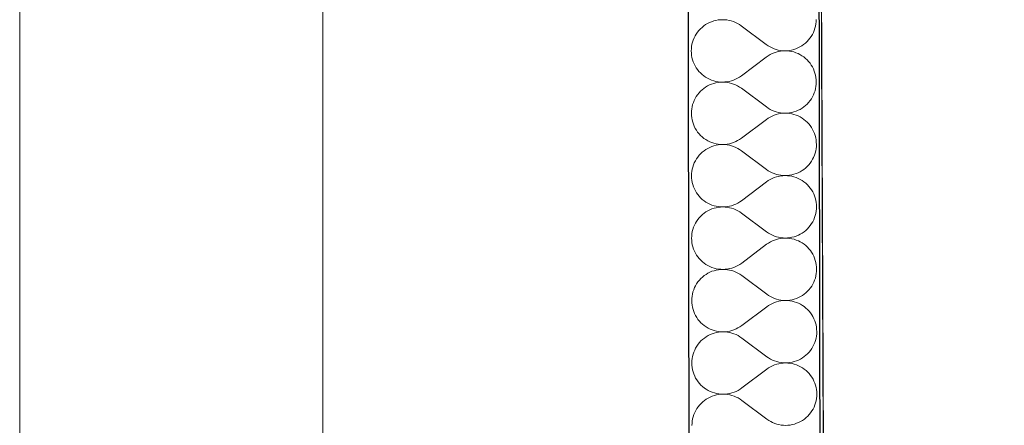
# Model space of a CAD drawing. Header units: millimetres. Extents: x -23738 to 4435, y -2716 to 20653.
# Tile 147 of 160: x -11961 to -10760, y 17047 to 17542. Entities that reach past the tile are written whole.
import ezdxf

# ---------------------------------------------------------------- set-up
doc = ezdxf.new("R2010")
doc.units = ezdxf.units.MM
doc.header["$MEASUREMENT"] = 0
doc.linetypes.add('Wipeout_Contour', pattern=[1000, 0, -1000])
for name, color, linetype in [('9._POHLED ZÁPADNÍ_2_Konstrukce - nosné', 7, 'Continuous'), ('9._POHLED ZÁPADNÍ_2_Kóty - SP', 7, 'Continuous'), ('9._POHLED ZÁPADNÍ_2_Nové_Konstrukce - nosné', 7, 'Continuous'), ('9._POHLED ZÁPADNÍ_2_Nové_Výplně - Povrchové', 7, 'Continuous'), ('9._POHLED ZÁPADNÍ_2_Nové_Výplně – Řezové', 7, 'Continuous'), ('9._POHLED ZÁPADNÍ_2_Výplně - Povrchové', 7, 'Continuous'), ('9._POHLED ZÁPADNÍ_2_VÝTAH VAR 1', 7, 'Continuous')]:
    doc.layers.add(name, color=color, linetype=linetype)

# ---------------------------------------------------------------- blocks, each defined once
blk = doc.blocks.new('*X21', base_point=(-24533.1, -6254.2))
at = {"layer": '9._POHLED ZÁPADNÍ_2_Nové_Výplně – Řezové', "color": 21, "linetype": 'Continuous', "lineweight": 20, "true_color": 0xffaaaa}
for p, q in [((-11109.3, 17541.9), (-11112, 17541.4)), ((-11106.6, 17542.1), (-11109.3, 17541.9)), ((-11103.9, 17542.2), (-11106.6, 17542.1)), ((-11101.2, 17542.2), (-11103.9, 17542.2)), ((-11098.5, 17541.9), (-11101.2, 17542.2)), ((-11095.8, 17541.4), (-11098.5, 17541.9)), ((-10989.7, 17539.7), (-10989.6, 17542.5)), ((-11130.8, 17531.1), (-11132.7, 17529.1)), ((-11128.8, 17532.9), (-11130.8, 17531.1)), ((-11126.7, 17534.6), (-11128.8, 17532.9)), ((-11124.5, 17536.2), (-11126.7, 17534.6)), ((-11122.1, 17537.6), (-11124.5, 17536.2)), ((-11119.7, 17538.8), (-11122.1, 17537.6)), ((-11117.2, 17539.8), (-11119.7, 17538.8)), ((-11114.6, 17540.7), (-11117.2, 17539.8)), ((-11112, 17541.4), (-11114.6, 17540.7)), ((-11093.2, 17540.7), (-11095.8, 17541.4)), ((-11090.6, 17539.9), (-11093.2, 17540.7)), ((-11088.1, 17538.8), (-11090.6, 17539.9)), ((-11085.6, 17537.6), (-11088.1, 17538.8)), ((-11083.3, 17536.2), (-11085.6, 17537.6)), ((-11081, 17534.7), (-11083.3, 17536.2)), ((-11050.5, 17511.9), (-11081, 17534.7)), ((-10992, 17529.1), (-10991.2, 17531.7)), ((-10991.2, 17531.7), (-10990.5, 17534.3)), ((-10990.5, 17534.3), (-10990, 17537)), ((-10990, 17537), (-10989.7, 17539.7)), ((-11138.5, 17519.9), (-11139.6, 17517.4)), ((-11137.3, 17522.4), (-11138.5, 17519.9)), ((-11135.9, 17524.7), (-11137.3, 17522.4)), ((-11134.4, 17526.9), (-11135.9, 17524.7)), ((-11132.7, 17529.1), (-11134.4, 17526.9)), ((-10998.9, 17517.5), (-10997.2, 17519.6)), ((-10997.2, 17519.6), (-10995.6, 17521.8)), ((-10995.6, 17521.8), (-10994.3, 17524.2)), ((-10994.3, 17524.2), (-10993, 17526.6)), ((-10993, 17526.6), (-10992, 17529.1)), ((-11141.8, 17506.8), (-11141.9, 17504.1)), ((-11141.6, 17509.5), (-11141.8, 17506.8)), ((-11141.1, 17512.2), (-11141.6, 17509.5)), ((-11140.4, 17514.8), (-11141.1, 17512.2)), ((-11139.6, 17517.4), (-11140.4, 17514.8)), ((-11050.5, 17511.9), (-11048.3, 17510.3)), ((-11048.3, 17510.3), (-11045.9, 17508.9)), ((-11045.9, 17508.9), (-11043.5, 17507.7)), ((-11043.5, 17507.7), (-11041, 17506.7)), ((-11041, 17506.7), (-11038.4, 17505.8)), ((-11038.4, 17505.8), (-11035.8, 17505.1)), ((-11019.6, 17505.2), (-11016.9, 17505.8)), ((-11016.9, 17505.8), (-11014.4, 17506.7)), ((-11014.4, 17506.7), (-11011.9, 17507.8)), ((-11011.9, 17507.8), (-11009.4, 17509)), ((-11009.4, 17509), (-11007.1, 17510.4)), ((-11007.1, 17510.4), (-11004.9, 17511.9)), ((-11004.9, 17511.9), (-11002.7, 17513.6)), ((-11002.7, 17513.6), (-11000.7, 17515.5)), ((-11000.7, 17515.5), (-10998.9, 17517.5)), ((-11141.9, 17504.1), (-11141.8, 17501.4)), ((-11141.8, 17501.4), (-11141.5, 17498.7)), ((-11141.5, 17498.7), (-11141.1, 17496)), ((-11141.1, 17496), (-11140.4, 17493.4)), ((-11050.5, 17496.6), (-11080.9, 17473.7)), ((-11048.3, 17498.2), (-11050.5, 17496.6)), ((-11045.9, 17499.6), (-11048.3, 17498.2)), ((-11043.5, 17500.8), (-11045.9, 17499.6)), ((-11041, 17501.9), (-11043.5, 17500.8)), ((-11038.4, 17502.7), (-11041, 17501.9)), ((-11035.8, 17503.4), (-11038.4, 17502.7)), ((-11035.8, 17505.1), (-11033.1, 17504.7)), ((-11033.1, 17503.9), (-11035.8, 17503.4)), ((-11033.1, 17504.7), (-11030.4, 17504.4)), ((-11030.4, 17504.2), (-11033.1, 17503.9)), ((-11030.4, 17504.4), (-11027.7, 17504.3)), ((-11027.7, 17504.3), (-11030.4, 17504.2)), ((-11027.7, 17504.3), (-11025, 17504.4)), ((-11025, 17504.2), (-11027.7, 17504.3)), ((-11025, 17504.4), (-11022.3, 17504.7)), ((-11022.3, 17503.9), (-11025, 17504.2)), ((-11022.3, 17504.7), (-11019.6, 17505.2)), ((-11019.6, 17503.4), (-11022.3, 17503.9)), ((-11016.9, 17502.8), (-11019.6, 17503.4)), ((-11014.4, 17501.9), (-11016.9, 17502.8)), ((-11011.8, 17500.9), (-11014.4, 17501.9)), ((-11009.4, 17499.7), (-11011.8, 17500.9)), ((-11007.1, 17498.3), (-11009.4, 17499.7)), ((-11004.8, 17496.7), (-11007.1, 17498.3)), ((-11002.7, 17495), (-11004.8, 17496.7)), ((-11000.7, 17493.2), (-11002.7, 17495)), ((-11140.4, 17493.4), (-11139.5, 17490.8)), ((-11139.5, 17490.8), (-11138.5, 17488.3)), ((-11138.5, 17488.3), (-11137.2, 17485.8)), ((-11137.2, 17485.8), (-11135.9, 17483.5)), ((-11135.9, 17483.5), (-11134.3, 17481.3)), ((-10998.8, 17491.2), (-11000.7, 17493.2)), ((-10997.1, 17489.1), (-10998.8, 17491.2)), ((-10995.6, 17486.9), (-10997.1, 17489.1)), ((-10994.2, 17484.5), (-10995.6, 17486.9)), ((-10993, 17482.1), (-10994.2, 17484.5)), ((-10991.9, 17479.6), (-10993, 17482.1)), ((-11134.3, 17481.3), (-11132.6, 17479.1)), ((-11132.6, 17479.1), (-11130.7, 17477.2)), ((-11130.7, 17477.2), (-11128.7, 17475.3)), ((-11128.7, 17475.3), (-11126.6, 17473.6)), ((-11126.6, 17473.6), (-11124.4, 17472.1)), ((-11124.4, 17472.1), (-11122, 17470.7)), ((-11122, 17470.7), (-11119.6, 17469.5)), ((-11087.9, 17469.5), (-11085.5, 17470.8)), ((-11085.5, 17470.8), (-11083.2, 17472.2)), ((-11083.2, 17472.2), (-11080.9, 17473.7)), ((-10991.1, 17477), (-10991.9, 17479.6)), ((-10990.4, 17474.4), (-10991.1, 17477)), ((-10989.9, 17471.7), (-10990.4, 17474.4)), ((-10989.6, 17469), (-10989.9, 17471.7)), ((-11126.6, 17458.4), (-11128.7, 17456.7)), ((-11124.4, 17460), (-11126.6, 17458.4)), ((-11122, 17461.4), (-11124.4, 17460)), ((-11119.6, 17462.6), (-11122, 17461.4)), ((-11119.6, 17469.5), (-11117.1, 17468.4)), ((-11117.1, 17463.6), (-11119.6, 17462.6)), ((-11117.1, 17468.4), (-11114.5, 17467.6)), ((-11114.5, 17464.5), (-11117.1, 17463.6)), ((-11114.5, 17467.6), (-11111.9, 17466.9)), ((-11111.9, 17465.2), (-11114.5, 17464.5)), ((-11111.9, 17466.9), (-11109.2, 17466.4)), ((-11109.2, 17465.7), (-11111.9, 17465.2)), ((-11109.2, 17466.4), (-11106.5, 17466.1)), ((-11106.5, 17466), (-11109.2, 17465.7)), ((-11106.5, 17466.1), (-11103.8, 17466.1)), ((-11103.8, 17466.1), (-11106.5, 17466)), ((-11103.8, 17466.1), (-11101, 17466.2)), ((-11101, 17466), (-11103.8, 17466.1)), ((-11101, 17466.2), (-11098.3, 17466.5)), ((-11098.3, 17465.7), (-11101, 17466)), ((-11098.3, 17466.5), (-11095.7, 17466.9)), ((-11095.7, 17465.2), (-11098.3, 17465.7)), ((-11095.7, 17466.9), (-11093, 17467.6)), ((-11093, 17464.5), (-11095.7, 17465.2)), ((-11093, 17467.6), (-11090.4, 17468.5)), ((-11090.4, 17463.7), (-11093, 17464.5)), ((-11090.4, 17468.5), (-11087.9, 17469.5)), ((-11087.9, 17462.6), (-11090.4, 17463.7)), ((-11085.5, 17461.4), (-11087.9, 17462.6)), ((-11083.1, 17460), (-11085.5, 17461.4)), ((-11080.9, 17458.5), (-11083.1, 17460)), ((-11050.4, 17435.7), (-11080.9, 17458.5)), ((-10991, 17455.5), (-10990.3, 17458.2)), ((-10990.3, 17458.2), (-10989.9, 17460.8)), ((-10989.9, 17460.8), (-10989.6, 17463.5)), ((-10989.5, 17466.3), (-10989.6, 17469)), ((-10989.6, 17463.5), (-10989.5, 17466.3)), ((-11137.2, 17446.2), (-11138.4, 17443.7)), ((-11135.8, 17448.5), (-11137.2, 17446.2)), ((-11134.2, 17450.7), (-11135.8, 17448.5)), ((-11132.5, 17452.9), (-11134.2, 17450.7)), ((-11130.7, 17454.9), (-11132.5, 17452.9)), ((-11128.7, 17456.7), (-11130.7, 17454.9)), ((-10997.1, 17443.4), (-10995.5, 17445.6)), ((-10995.5, 17445.6), (-10994.1, 17448)), ((-10994.1, 17448), (-10992.9, 17450.4)), ((-10992.9, 17450.4), (-10991.9, 17452.9)), ((-10991.9, 17452.9), (-10991, 17455.5)), ((-11140.9, 17436), (-11141.4, 17433.3)), ((-11140.3, 17438.6), (-11140.9, 17436)), ((-11139.4, 17441.2), (-11140.3, 17438.6)), ((-11138.4, 17443.7), (-11139.4, 17441.2)), ((-11050.4, 17435.7), (-11048.2, 17434.1)), ((-11048.2, 17434.1), (-11045.8, 17432.7)), ((-11009.3, 17432.8), (-11006.9, 17434.2)), ((-11006.9, 17434.2), (-11004.7, 17435.7)), ((-11004.7, 17435.7), (-11002.6, 17437.4)), ((-11002.6, 17437.4), (-11000.6, 17439.3)), ((-11000.6, 17439.3), (-10998.8, 17441.3)), ((-10998.8, 17441.3), (-10997.1, 17443.4)), ((-11141.7, 17430.6), (-11141.8, 17427.9)), ((-11141.8, 17427.9), (-11141.7, 17425.2)), ((-11141.4, 17433.3), (-11141.7, 17430.6)), ((-11141.7, 17425.2), (-11141.4, 17422.5)), ((-11141.4, 17422.5), (-11140.9, 17419.8)), ((-11048.1, 17422), (-11050.4, 17420.4)), ((-11045.8, 17423.4), (-11048.1, 17422)), ((-11045.8, 17432.7), (-11043.4, 17431.5)), ((-11043.4, 17424.6), (-11045.8, 17423.4)), ((-11043.4, 17431.5), (-11040.9, 17430.5)), ((-11040.9, 17425.7), (-11043.4, 17424.6)), ((-11040.9, 17430.5), (-11038.3, 17429.6)), ((-11038.3, 17426.5), (-11040.9, 17425.7)), ((-11038.3, 17429.6), (-11035.6, 17429)), ((-11035.6, 17427.2), (-11038.3, 17426.5)), ((-11035.6, 17429), (-11033, 17428.5)), ((-11033, 17427.7), (-11035.6, 17427.2)), ((-11033, 17428.5), (-11030.3, 17428.2)), ((-11030.3, 17428), (-11033, 17427.7)), ((-11030.3, 17428.2), (-11027.5, 17428.1)), ((-11027.5, 17428.1), (-11030.3, 17428)), ((-11027.5, 17428.1), (-11024.8, 17428.2)), ((-11024.8, 17428), (-11027.5, 17428.1)), ((-11024.8, 17428.2), (-11022.1, 17428.5)), ((-11022.1, 17427.7), (-11024.8, 17428)), ((-11022.1, 17428.5), (-11019.4, 17429)), ((-11019.4, 17427.2), (-11022.1, 17427.7)), ((-11019.4, 17429), (-11016.8, 17429.7)), ((-11016.8, 17426.6), (-11019.4, 17427.2)), ((-11016.8, 17429.7), (-11014.2, 17430.5)), ((-11014.2, 17425.7), (-11016.8, 17426.6)), ((-11014.2, 17430.5), (-11011.7, 17431.6)), ((-11011.7, 17424.7), (-11014.2, 17425.7)), ((-11011.7, 17431.6), (-11009.3, 17432.8)), ((-11009.3, 17423.5), (-11011.7, 17424.7)), ((-11006.9, 17422.1), (-11009.3, 17423.5)), ((-11004.7, 17420.5), (-11006.9, 17422.1)), ((-11140.9, 17419.8), (-11140.2, 17417.2)), ((-11140.2, 17417.2), (-11139.4, 17414.6)), ((-11139.4, 17414.6), (-11138.3, 17412.1)), ((-11138.3, 17412.1), (-11137.1, 17409.6)), ((-11137.1, 17409.6), (-11135.7, 17407.3)), ((-11050.4, 17420.4), (-11080.8, 17397.5)), ((-11002.6, 17418.8), (-11004.7, 17420.5)), ((-11000.6, 17417), (-11002.6, 17418.8)), ((-10998.7, 17415), (-11000.6, 17417)), ((-10997, 17412.9), (-10998.7, 17415)), ((-10995.4, 17410.7), (-10997, 17412.9)), ((-10994.1, 17408.3), (-10995.4, 17410.7)), ((-11135.7, 17407.3), (-11134.2, 17405.1)), ((-11134.2, 17405.1), (-11132.4, 17403)), ((-11132.4, 17403), (-11130.6, 17401)), ((-11130.6, 17401), (-11128.6, 17399.1)), ((-11128.6, 17399.1), (-11126.5, 17397.4)), ((-11083, 17396), (-11080.8, 17397.5)), ((-10992.8, 17405.9), (-10994.1, 17408.3)), ((-10991.8, 17403.4), (-10992.8, 17405.9)), ((-10990.9, 17400.8), (-10991.8, 17403.4)), ((-10990.2, 17398.2), (-10990.9, 17400.8)), ((-10989.8, 17395.5), (-10990.2, 17398.2)), ((-11126.5, 17397.4), (-11124.2, 17395.9)), ((-11124.2, 17395.9), (-11121.9, 17394.5)), ((-11121.9, 17394.5), (-11119.5, 17393.3)), ((-11119.4, 17386.4), (-11121.9, 17385.2)), ((-11119.5, 17393.3), (-11116.9, 17392.2)), ((-11116.9, 17387.4), (-11119.4, 17386.4)), ((-11116.9, 17392.2), (-11114.4, 17391.4)), ((-11114.4, 17388.3), (-11116.9, 17387.4)), ((-11114.4, 17391.4), (-11111.7, 17390.7)), ((-11111.7, 17389), (-11114.4, 17388.3)), ((-11111.7, 17390.7), (-11109, 17390.2)), ((-11109, 17389.5), (-11111.7, 17389)), ((-11109, 17390.2), (-11106.3, 17390)), ((-11106.3, 17389.8), (-11109, 17389.5)), ((-11106.3, 17390), (-11103.6, 17389.9)), ((-11103.6, 17389.9), (-11106.3, 17389.8)), ((-11103.6, 17389.9), (-11100.9, 17390)), ((-11100.9, 17389.8), (-11103.6, 17389.9)), ((-11100.9, 17390), (-11098.2, 17390.3)), ((-11098.2, 17389.5), (-11100.9, 17389.8)), ((-11098.2, 17390.3), (-11095.5, 17390.8)), ((-11095.5, 17389), (-11098.2, 17389.5)), ((-11095.5, 17390.8), (-11092.9, 17391.4)), ((-11092.9, 17388.3), (-11095.5, 17389)), ((-11092.9, 17391.4), (-11090.3, 17392.3)), ((-11090.3, 17387.5), (-11092.9, 17388.3)), ((-11090.3, 17392.3), (-11087.8, 17393.4)), ((-11087.8, 17386.4), (-11090.3, 17387.5)), ((-11087.8, 17393.4), (-11085.4, 17394.6)), ((-11085.3, 17385.2), (-11087.8, 17386.4)), ((-11085.4, 17394.6), (-11083, 17396)), ((-10989.5, 17392.8), (-10989.8, 17395.5)), ((-10989.7, 17384.6), (-10989.4, 17387.4)), ((-10989.4, 17390.1), (-10989.5, 17392.8)), ((-10989.4, 17387.4), (-10989.4, 17390.1)), ((-11134.1, 17374.6), (-11135.7, 17372.3)), ((-11132.4, 17376.7), (-11134.1, 17374.6)), ((-11130.6, 17378.7), (-11132.4, 17376.7)), ((-11128.6, 17380.5), (-11130.6, 17378.7)), ((-11126.4, 17382.2), (-11128.6, 17380.5)), ((-11124.2, 17383.8), (-11126.4, 17382.2)), ((-11121.9, 17385.2), (-11124.2, 17383.8)), ((-11083, 17383.8), (-11085.3, 17385.2)), ((-11080.8, 17382.3), (-11083, 17383.8)), ((-11050.3, 17359.5), (-11080.8, 17382.3)), ((-10994, 17371.8), (-10992.8, 17374.2)), ((-10992.8, 17374.2), (-10991.7, 17376.7)), ((-10991.7, 17376.7), (-10990.9, 17379.3)), ((-10990.9, 17379.3), (-10990.2, 17382)), ((-10990.2, 17382), (-10989.7, 17384.6)), ((-11140.1, 17362.4), (-11140.8, 17359.8)), ((-11139.3, 17365), (-11140.1, 17362.4)), ((-11138.3, 17367.5), (-11139.3, 17365)), ((-11137, 17370), (-11138.3, 17367.5)), ((-11135.7, 17372.3), (-11137, 17370)), ((-11002.5, 17361.2), (-11000.5, 17363.1)), ((-11000.5, 17363.1), (-10998.6, 17365.1)), ((-10998.6, 17365.1), (-10996.9, 17367.2)), ((-10996.9, 17367.2), (-10995.4, 17369.5)), ((-10995.4, 17369.5), (-10994, 17371.8)), ((-11141.6, 17354.4), (-11141.7, 17351.7)), ((-11141.7, 17351.7), (-11141.6, 17349)), ((-11141.3, 17357.1), (-11141.6, 17354.4)), ((-11140.8, 17359.8), (-11141.3, 17357.1)), ((-11050.3, 17359.5), (-11048, 17357.9)), ((-11048, 17357.9), (-11045.7, 17356.6)), ((-11045.7, 17356.6), (-11043.2, 17355.3)), ((-11043.2, 17355.3), (-11040.7, 17354.3)), ((-11040.7, 17354.3), (-11038.1, 17353.4)), ((-11038.1, 17350.3), (-11040.7, 17349.5)), ((-11038.1, 17353.4), (-11035.5, 17352.8)), ((-11035.5, 17351), (-11038.1, 17350.3)), ((-11035.5, 17352.8), (-11032.8, 17352.3)), ((-11032.8, 17351.5), (-11035.5, 17351)), ((-11032.8, 17352.3), (-11030.1, 17352)), ((-11030.1, 17351.8), (-11032.8, 17351.5)), ((-11030.1, 17352), (-11027.4, 17351.9)), ((-11027.4, 17351.9), (-11030.1, 17351.8)), ((-11027.4, 17351.9), (-11024.7, 17352)), ((-11024.7, 17351.8), (-11027.4, 17351.9)), ((-11024.7, 17352), (-11022, 17352.3)), ((-11022, 17351.5), (-11024.7, 17351.8)), ((-11022, 17352.3), (-11019.3, 17352.8)), ((-11019.3, 17351.1), (-11022, 17351.5)), ((-11019.3, 17352.8), (-11016.7, 17353.5)), ((-11016.7, 17350.4), (-11019.3, 17351.1)), ((-11016.7, 17353.5), (-11014.1, 17354.3)), ((-11014.1, 17349.5), (-11016.7, 17350.4)), ((-11014.1, 17354.3), (-11011.6, 17355.4)), ((-11011.6, 17348.5), (-11014.1, 17349.5)), ((-11011.6, 17355.4), (-11009.2, 17356.6)), ((-11009.2, 17356.6), (-11006.8, 17358)), ((-11006.8, 17358), (-11004.6, 17359.5)), ((-11004.6, 17359.5), (-11002.5, 17361.2)), ((-11141.6, 17349), (-11141.3, 17346.3)), ((-11141.3, 17346.3), (-11140.8, 17343.6)), ((-11140.8, 17343.6), (-11140.1, 17341)), ((-11140.1, 17341), (-11139.2, 17338.4)), ((-11139.2, 17338.4), (-11138.2, 17335.9)), ((-11050.2, 17344.2), (-11080.7, 17321.3)), ((-11048, 17345.8), (-11050.2, 17344.2)), ((-11045.7, 17347.2), (-11048, 17345.8)), ((-11043.2, 17348.4), (-11045.7, 17347.2)), ((-11040.7, 17349.5), (-11043.2, 17348.4)), ((-11009.1, 17347.3), (-11011.6, 17348.5)), ((-11006.8, 17345.9), (-11009.1, 17347.3)), ((-11004.6, 17344.4), (-11006.8, 17345.9)), ((-11002.4, 17342.7), (-11004.6, 17344.4)), ((-11000.4, 17340.8), (-11002.4, 17342.7)), ((-10998.6, 17338.8), (-11000.4, 17340.8)), ((-10996.9, 17336.7), (-10998.6, 17338.8)), ((-11138.2, 17335.9), (-11137, 17333.4)), ((-11137, 17333.4), (-11135.6, 17331.1)), ((-11135.6, 17331.1), (-11134, 17328.9)), ((-11134, 17328.9), (-11132.3, 17326.8)), ((-11132.3, 17326.8), (-11130.5, 17324.8)), ((-10995.3, 17334.5), (-10996.9, 17336.7)), ((-10993.9, 17332.1), (-10995.3, 17334.5)), ((-10992.7, 17329.7), (-10993.9, 17332.1)), ((-10991.7, 17327.2), (-10992.7, 17329.7)), ((-10990.8, 17324.6), (-10991.7, 17327.2)), ((-11130.5, 17324.8), (-11128.5, 17322.9)), ((-11128.5, 17322.9), (-11126.3, 17321.2)), ((-11126.3, 17321.2), (-11124.1, 17319.7)), ((-11124.1, 17319.7), (-11121.8, 17318.3)), ((-11121.8, 17318.3), (-11119.3, 17317.1)), ((-11119.3, 17317.1), (-11116.8, 17316)), ((-11116.8, 17316), (-11114.2, 17315.2)), ((-11114.2, 17315.2), (-11111.6, 17314.5)), ((-11111.6, 17314.5), (-11108.9, 17314.1)), ((-11108.9, 17314.1), (-11106.2, 17313.8)), ((-11106.2, 17313.6), (-11108.9, 17313.3)), ((-11106.2, 17313.8), (-11103.5, 17313.7)), ((-11103.5, 17313.7), (-11106.2, 17313.6)), ((-11103.5, 17313.7), (-11100.8, 17313.8)), ((-11100.8, 17313.6), (-11103.5, 17313.7)), ((-11100.8, 17313.8), (-11098.1, 17314.1)), ((-11098.1, 17313.3), (-11100.8, 17313.6)), ((-11098.1, 17314.1), (-11095.4, 17314.6)), ((-11095.4, 17314.6), (-11092.8, 17315.2)), ((-11092.8, 17315.2), (-11090.2, 17316.1)), ((-11090.2, 17316.1), (-11087.7, 17317.2)), ((-11087.7, 17317.2), (-11085.2, 17318.4)), ((-11085.2, 17318.4), (-11082.9, 17319.8)), ((-11082.9, 17319.8), (-11080.7, 17321.3)), ((-10990.1, 17322), (-10990.8, 17324.6)), ((-10989.6, 17319.3), (-10990.1, 17322)), ((-10989.3, 17316.6), (-10989.6, 17319.3)), ((-10989.2, 17313.9), (-10989.3, 17316.6)), ((-10989.3, 17311.2), (-10989.2, 17313.9)), ((-11130.4, 17302.5), (-11132.3, 17300.5)), ((-11128.4, 17304.3), (-11130.4, 17302.5)), ((-11126.3, 17306), (-11128.4, 17304.3)), ((-11124.1, 17307.6), (-11126.3, 17306)), ((-11121.7, 17309), (-11124.1, 17307.6)), ((-11119.3, 17310.2), (-11121.7, 17309)), ((-11116.8, 17311.3), (-11119.3, 17310.2)), ((-11114.2, 17312.1), (-11116.8, 17311.3)), ((-11111.6, 17312.8), (-11114.2, 17312.1)), ((-11108.9, 17313.3), (-11111.6, 17312.8)), ((-11095.4, 17312.8), (-11098.1, 17313.3)), ((-11092.7, 17312.1), (-11095.4, 17312.8)), ((-11090.2, 17311.3), (-11092.7, 17312.1)), ((-11087.6, 17310.2), (-11090.2, 17311.3)), ((-11085.2, 17309), (-11087.6, 17310.2)), ((-11082.9, 17307.6), (-11085.2, 17309)), ((-11080.6, 17306.1), (-11082.9, 17307.6)), ((-11050.1, 17283.3), (-11080.6, 17306.1)), ((-10991.6, 17300.6), (-10990.7, 17303.1)), ((-10990.7, 17303.1), (-10990.1, 17305.8)), ((-10990.1, 17305.8), (-10989.6, 17308.5)), ((-10989.6, 17308.5), (-10989.3, 17311.2)), ((-11138.1, 17291.4), (-11139.2, 17288.8)), ((-11136.9, 17293.8), (-11138.1, 17291.4)), ((-11135.5, 17296.1), (-11136.9, 17293.8)), ((-11134, 17298.4), (-11135.5, 17296.1)), ((-11132.3, 17300.5), (-11134, 17298.4)), ((-10998.5, 17288.9), (-10996.8, 17291)), ((-10996.8, 17291), (-10995.2, 17293.3)), ((-10995.2, 17293.3), (-10993.9, 17295.6)), ((-10993.9, 17295.6), (-10992.6, 17298)), ((-10992.6, 17298), (-10991.6, 17300.6)), ((-11141.4, 17278.2), (-11141.5, 17275.5)), ((-11141.2, 17280.9), (-11141.4, 17278.2)), ((-11140.7, 17283.6), (-11141.2, 17280.9)), ((-11140, 17286.3), (-11140.7, 17283.6)), ((-11139.2, 17288.8), (-11140, 17286.3)), ((-11050.1, 17283.3), (-11047.9, 17281.7)), ((-11047.9, 17281.7), (-11045.5, 17280.4)), ((-11045.5, 17280.4), (-11043.1, 17279.1)), ((-11043.1, 17279.1), (-11040.6, 17278.1)), ((-11040.6, 17278.1), (-11038, 17277.2)), ((-11016.5, 17277.3), (-11014, 17278.1)), ((-11014, 17278.1), (-11011.4, 17279.2)), ((-11011.4, 17279.2), (-11009, 17280.4)), ((-11009, 17280.4), (-11006.7, 17281.8)), ((-11006.7, 17281.8), (-11004.4, 17283.3)), ((-11004.4, 17283.3), (-11002.3, 17285.1)), ((-11002.3, 17285.1), (-11000.3, 17286.9)), ((-11000.3, 17286.9), (-10998.5, 17288.9)), ((-11141.5, 17275.5), (-11141.4, 17272.8)), ((-11141.4, 17272.8), (-11141.1, 17270.1)), ((-11141.1, 17270.1), (-11140.7, 17267.4)), ((-11140.7, 17267.4), (-11140, 17264.8)), ((-11050.1, 17268.1), (-11080.5, 17245.1)), ((-11047.9, 17269.6), (-11050.1, 17268.1)), ((-11045.5, 17271), (-11047.9, 17269.6)), ((-11043.1, 17272.2), (-11045.5, 17271)), ((-11040.6, 17273.3), (-11043.1, 17272.2)), ((-11038, 17274.1), (-11040.6, 17273.3)), ((-11038, 17277.2), (-11035.4, 17276.6)), ((-11035.4, 17274.8), (-11038, 17274.1)), ((-11035.4, 17276.6), (-11032.7, 17276.1)), ((-11032.7, 17275.3), (-11035.4, 17274.8)), ((-11032.7, 17276.1), (-11030, 17275.8)), ((-11030, 17275.6), (-11032.7, 17275.3)), ((-11030, 17275.8), (-11027.3, 17275.7)), ((-11027.3, 17275.7), (-11030, 17275.6)), ((-11027.3, 17275.7), (-11024.6, 17275.8)), ((-11024.6, 17275.6), (-11027.3, 17275.7)), ((-11024.6, 17275.8), (-11021.9, 17276.1)), ((-11021.8, 17275.3), (-11024.6, 17275.6)), ((-11021.9, 17276.1), (-11019.2, 17276.6)), ((-11019.2, 17274.9), (-11021.8, 17275.3)), ((-11019.2, 17276.6), (-11016.5, 17277.3)), ((-11016.5, 17274.2), (-11019.2, 17274.9)), ((-11014, 17273.3), (-11016.5, 17274.2)), ((-11011.4, 17272.3), (-11014, 17273.3)), ((-11009, 17271.1), (-11011.4, 17272.3)), ((-11006.7, 17269.7), (-11009, 17271.1)), ((-11004.4, 17268.2), (-11006.7, 17269.7)), ((-11002.3, 17266.5), (-11004.4, 17268.2)), ((-11000.3, 17264.6), (-11002.3, 17266.5)), ((-11140, 17264.8), (-11139.1, 17262.2)), ((-11139.1, 17262.2), (-11138.1, 17259.7)), ((-11138.1, 17259.7), (-11136.8, 17257.3)), ((-11136.8, 17257.3), (-11135.4, 17254.9)), ((-11135.4, 17254.9), (-11133.9, 17252.7)), ((-10998.4, 17262.6), (-11000.3, 17264.6)), ((-10996.7, 17260.5), (-10998.4, 17262.6)), ((-10995.2, 17258.3), (-10996.7, 17260.5)), ((-10993.8, 17255.9), (-10995.2, 17258.3)), ((-10992.6, 17253.5), (-10993.8, 17255.9)), ((-10991.5, 17251), (-10992.6, 17253.5)), ((-11133.9, 17252.7), (-11132.2, 17250.6)), ((-11132.2, 17250.6), (-11130.3, 17248.6)), ((-11130.3, 17248.6), (-11128.3, 17246.7)), ((-11128.3, 17246.7), (-11126.2, 17245)), ((-11126.2, 17245), (-11124, 17243.5)), ((-11124, 17243.5), (-11121.6, 17242.1)), ((-11121.6, 17242.1), (-11119.2, 17240.9)), ((-11087.5, 17241), (-11085.1, 17242.2)), ((-11085.1, 17242.2), (-11082.8, 17243.6)), ((-11082.8, 17243.6), (-11080.5, 17245.1)), ((-10990.7, 17248.4), (-10991.5, 17251)), ((-10990, 17245.8), (-10990.7, 17248.4)), ((-10989.5, 17243.1), (-10990, 17245.8)), ((-10989.2, 17240.4), (-10989.5, 17243.1)), ((-11126.2, 17229.9), (-11128.3, 17228.1)), ((-11123.9, 17231.4), (-11126.2, 17229.9)), ((-11121.6, 17232.8), (-11123.9, 17231.4)), ((-11119.2, 17234), (-11121.6, 17232.8)), ((-11119.2, 17240.9), (-11116.7, 17239.9)), ((-11116.7, 17235.1), (-11119.2, 17234)), ((-11116.7, 17239.9), (-11114.1, 17239)), ((-11114.1, 17235.9), (-11116.7, 17235.1)), ((-11114.1, 17239), (-11111.5, 17238.3)), ((-11111.4, 17236.6), (-11114.1, 17235.9)), ((-11111.5, 17238.3), (-11108.8, 17237.9)), ((-11108.8, 17237.1), (-11111.4, 17236.6)), ((-11108.8, 17237.9), (-11106.1, 17237.6)), ((-11106.1, 17237.4), (-11108.8, 17237.1)), ((-11106.1, 17237.6), (-11103.3, 17237.5)), ((-11103.3, 17237.5), (-11106.1, 17237.4)), ((-11103.3, 17237.5), (-11100.6, 17237.6)), ((-11100.6, 17237.4), (-11103.3, 17237.5)), ((-11100.6, 17237.6), (-11097.9, 17237.9)), ((-11097.9, 17237.1), (-11100.6, 17237.4)), ((-11097.9, 17237.9), (-11095.2, 17238.4)), ((-11095.2, 17236.6), (-11097.9, 17237.1)), ((-11095.2, 17238.4), (-11092.6, 17239.1)), ((-11092.6, 17236), (-11095.2, 17236.6)), ((-11092.6, 17239.1), (-11090, 17239.9)), ((-11090, 17235.1), (-11092.6, 17236)), ((-11090, 17239.9), (-11087.5, 17241)), ((-11087.5, 17234.1), (-11090, 17235.1)), ((-11085.1, 17232.8), (-11087.5, 17234.1)), ((-11082.7, 17231.5), (-11085.1, 17232.8)), ((-11080.5, 17229.9), (-11082.7, 17231.5)), ((-11050, 17207.1), (-11080.5, 17229.9)), ((-10990.6, 17226.9), (-10989.9, 17229.6)), ((-10989.9, 17229.6), (-10989.5, 17232.3)), ((-10989.5, 17232.3), (-10989.2, 17235)), ((-10989.1, 17237.7), (-10989.2, 17240.4)), ((-10989.2, 17235), (-10989.1, 17237.7)), ((-11136.8, 17217.6), (-11138, 17215.2)), ((-11135.4, 17219.9), (-11136.8, 17217.6)), ((-11133.8, 17222.2), (-11135.4, 17219.9)), ((-11132.1, 17224.3), (-11133.8, 17222.2)), ((-11130.3, 17226.3), (-11132.1, 17224.3)), ((-11128.3, 17228.1), (-11130.3, 17226.3)), ((-10995.1, 17217.1), (-10993.7, 17219.4)), ((-10993.7, 17219.4), (-10992.5, 17221.9)), ((-10992.5, 17221.9), (-10991.5, 17224.4)), ((-10991.5, 17224.4), (-10990.6, 17226.9)), ((-11140.5, 17207.4), (-11141, 17204.7)), ((-11139.9, 17210.1), (-11140.5, 17207.4)), ((-11139, 17212.6), (-11139.9, 17210.1)), ((-11138, 17215.2), (-11139, 17212.6)), ((-11050, 17207.1), (-11047.7, 17205.6)), ((-11047.7, 17205.6), (-11045.4, 17204.2)), ((-11008.9, 17204.2), (-11006.5, 17205.6)), ((-11006.5, 17205.6), (-11004.3, 17207.2)), ((-11004.3, 17207.2), (-11002.2, 17208.9)), ((-11002.2, 17208.9), (-11000.2, 17210.7)), ((-11000.2, 17210.7), (-10998.4, 17212.7)), ((-10998.4, 17212.7), (-10996.7, 17214.8)), ((-10996.7, 17214.8), (-10995.1, 17217.1)), ((-11141.3, 17202), (-11141.4, 17199.3)), ((-11141.4, 17199.3), (-11141.3, 17196.6)), ((-11141, 17204.7), (-11141.3, 17202)), ((-11141.3, 17196.6), (-11141, 17193.9)), ((-11141, 17193.9), (-11140.5, 17191.2)), ((-11047.7, 17193.4), (-11050, 17191.9)), ((-11045.4, 17194.8), (-11047.7, 17193.4)), ((-11045.4, 17204.2), (-11043, 17203)), ((-11043, 17196), (-11045.4, 17194.8)), ((-11043, 17203), (-11040.5, 17201.9)), ((-11040.5, 17197.1), (-11043, 17196)), ((-11040.5, 17201.9), (-11037.9, 17201.1)), ((-11037.9, 17198), (-11040.5, 17197.1)), ((-11037.9, 17201.1), (-11035.2, 17200.4)), ((-11035.2, 17198.6), (-11037.9, 17198)), ((-11035.2, 17200.4), (-11032.6, 17199.9)), ((-11032.6, 17199.1), (-11035.2, 17198.6)), ((-11032.6, 17199.9), (-11029.9, 17199.6)), ((-11029.9, 17199.4), (-11032.6, 17199.1)), ((-11029.9, 17199.6), (-11027.1, 17199.5)), ((-11027.1, 17199.5), (-11029.9, 17199.4)), ((-11027.1, 17199.5), (-11024.4, 17199.6)), ((-11024.4, 17199.4), (-11027.1, 17199.5)), ((-11024.4, 17199.6), (-11021.7, 17199.9)), ((-11021.7, 17199.2), (-11024.4, 17199.4)), ((-11021.7, 17199.9), (-11019, 17200.4)), ((-11019, 17198.7), (-11021.7, 17199.2)), ((-11019, 17200.4), (-11016.4, 17201.1)), ((-11016.4, 17198), (-11019, 17198.7)), ((-11016.4, 17201.1), (-11013.8, 17201.9)), ((-11013.8, 17197.2), (-11016.4, 17198)), ((-11013.8, 17201.9), (-11011.3, 17203)), ((-11011.3, 17196.1), (-11013.8, 17197.2)), ((-11011.3, 17203), (-11008.9, 17204.2)), ((-11008.9, 17194.9), (-11011.3, 17196.1)), ((-11006.5, 17193.5), (-11008.9, 17194.9)), ((-11004.3, 17192), (-11006.5, 17193.5)), ((-11140.5, 17191.2), (-11139.8, 17188.6)), ((-11139.8, 17188.6), (-11139, 17186)), ((-11139, 17186), (-11137.9, 17183.5)), ((-11137.9, 17183.5), (-11136.7, 17181.1)), ((-11050, 17191.9), (-11080.4, 17169)), ((-11002.2, 17190.3), (-11004.3, 17192)), ((-11000.2, 17188.4), (-11002.2, 17190.3)), ((-10998.3, 17186.4), (-11000.2, 17188.4)), ((-10996.6, 17184.3), (-10998.3, 17186.4)), ((-10995, 17182.1), (-10996.6, 17184.3)), ((-10993.6, 17179.8), (-10995, 17182.1)), ((-11136.7, 17181.1), (-11135.3, 17178.7)), ((-11135.3, 17178.7), (-11133.8, 17176.5)), ((-11133.8, 17176.5), (-11132, 17174.4)), ((-11132, 17174.4), (-11130.2, 17172.4)), ((-11130.2, 17172.4), (-11128.2, 17170.5)), ((-11128.2, 17170.5), (-11126.1, 17168.8)), ((-10992.4, 17177.3), (-10993.6, 17179.8)), ((-10991.4, 17174.8), (-10992.4, 17177.3)), ((-10990.5, 17172.2), (-10991.4, 17174.8)), ((-10989.8, 17169.6), (-10990.5, 17172.2)), ((-10989.4, 17166.9), (-10989.8, 17169.6)), ((-11126.1, 17168.8), (-11123.8, 17167.3)), ((-11123.8, 17167.3), (-11121.5, 17165.9)), ((-11121.5, 17165.9), (-11119.1, 17164.7)), ((-11119, 17157.8), (-11121.5, 17156.6)), ((-11119.1, 17164.7), (-11116.5, 17163.7)), ((-11116.5, 17158.9), (-11119, 17157.8)), ((-11116.5, 17163.7), (-11114, 17162.8)), ((-11113.9, 17159.7), (-11116.5, 17158.9)), ((-11114, 17162.8), (-11111.3, 17162.1)), ((-11111.3, 17160.4), (-11113.9, 17159.7)), ((-11111.3, 17162.1), (-11108.6, 17161.7)), ((-11108.6, 17160.9), (-11111.3, 17160.4)), ((-11108.6, 17161.7), (-11105.9, 17161.4)), ((-11105.9, 17161.2), (-11108.6, 17160.9)), ((-11105.9, 17161.4), (-11103.2, 17161.3)), ((-11103.2, 17161.3), (-11105.9, 17161.2)), ((-11103.2, 17161.3), (-11100.5, 17161.4)), ((-11100.5, 17161.2), (-11103.2, 17161.3)), ((-11100.5, 17161.4), (-11097.8, 17161.7)), ((-11097.8, 17160.9), (-11100.5, 17161.2)), ((-11097.8, 17161.7), (-11095.1, 17162.2)), ((-11095.1, 17160.4), (-11097.8, 17160.9)), ((-11095.1, 17162.2), (-11092.5, 17162.9)), ((-11092.5, 17159.8), (-11095.1, 17160.4)), ((-11092.5, 17162.9), (-11089.9, 17163.7)), ((-11089.9, 17158.9), (-11092.5, 17159.8)), ((-11089.9, 17163.7), (-11087.4, 17164.8)), ((-11087.4, 17157.9), (-11089.9, 17158.9)), ((-11087.4, 17164.8), (-11085, 17166)), ((-11084.9, 17156.7), (-11087.4, 17157.9)), ((-11085, 17166), (-11082.6, 17167.4)), ((-11082.6, 17167.4), (-11080.4, 17169)), ((-10989.1, 17164.2), (-10989.4, 17166.9)), ((-10989.3, 17156.1), (-10989, 17158.8)), ((-10989, 17161.5), (-10989.1, 17164.2)), ((-10989, 17158.8), (-10989, 17161.5)), ((-11133.7, 17146), (-11135.2, 17143.7)), ((-11132, 17148.1), (-11133.7, 17146)), ((-11130.1, 17150.1), (-11132, 17148.1)), ((-11128.2, 17152), (-11130.1, 17150.1)), ((-11126, 17153.7), (-11128.2, 17152)), ((-11123.8, 17155.2), (-11126, 17153.7)), ((-11121.5, 17156.6), (-11123.8, 17155.2)), ((-11082.6, 17155.3), (-11084.9, 17156.7)), ((-11080.4, 17153.7), (-11082.6, 17155.3)), ((-11049.9, 17130.9), (-11080.4, 17153.7)), ((-10993.6, 17143.2), (-10992.4, 17145.7)), ((-10992.4, 17145.7), (-10991.3, 17148.2)), ((-10991.3, 17148.2), (-10990.5, 17150.8)), ((-10990.5, 17150.8), (-10989.8, 17153.4)), ((-10989.8, 17153.4), (-10989.3, 17156.1)), ((-11139.7, 17133.9), (-11140.4, 17131.2)), ((-11138.9, 17136.5), (-11139.7, 17133.9)), ((-11137.8, 17139), (-11138.9, 17136.5)), ((-11136.6, 17141.4), (-11137.8, 17139)), ((-11135.2, 17143.7), (-11136.6, 17141.4)), ((-11002.1, 17132.7), (-11000.1, 17134.5)), ((-11000.1, 17134.5), (-10998.2, 17136.5)), ((-10998.2, 17136.5), (-10996.5, 17138.6)), ((-10996.5, 17138.6), (-10995, 17140.9)), ((-10995, 17140.9), (-10993.6, 17143.2)), ((-11141.2, 17125.9), (-11141.3, 17123.1)), ((-11141.3, 17123.1), (-11141.2, 17120.4)), ((-11140.9, 17128.6), (-11141.2, 17125.9)), ((-11140.4, 17131.2), (-11140.9, 17128.6)), ((-11049.9, 17130.9), (-11047.6, 17129.4)), ((-11047.6, 17129.4), (-11045.3, 17128)), ((-11045.3, 17128), (-11042.8, 17126.8)), ((-11042.8, 17126.8), (-11040.3, 17125.7)), ((-11040.3, 17125.7), (-11037.7, 17124.9)), ((-11037.7, 17121.8), (-11040.3, 17120.9)), ((-11037.7, 17124.9), (-11035.1, 17124.2)), ((-11035.1, 17122.4), (-11037.7, 17121.8)), ((-11035.1, 17124.2), (-11032.4, 17123.7)), ((-11032.4, 17122.9), (-11035.1, 17122.4)), ((-11032.4, 17123.7), (-11029.7, 17123.4)), ((-11029.7, 17123.2), (-11032.4, 17122.9)), ((-11029.7, 17123.4), (-11027, 17123.3)), ((-11027, 17123.3), (-11029.7, 17123.2)), ((-11027, 17123.3), (-11024.3, 17123.4)), ((-11024.3, 17123.2), (-11027, 17123.3)), ((-11024.3, 17123.4), (-11021.6, 17123.7)), ((-11021.6, 17123), (-11024.3, 17123.2)), ((-11021.6, 17123.7), (-11018.9, 17124.2)), ((-11018.9, 17122.5), (-11021.6, 17123)), ((-11018.9, 17124.2), (-11016.3, 17124.9)), ((-11016.3, 17121.8), (-11018.9, 17122.5)), ((-11016.3, 17124.9), (-11013.7, 17125.8)), ((-11013.7, 17121), (-11016.3, 17121.8)), ((-11013.7, 17125.8), (-11011.2, 17126.8)), ((-11011.2, 17126.8), (-11008.7, 17128)), ((-11008.7, 17128), (-11006.4, 17129.4)), ((-11006.4, 17129.4), (-11004.2, 17131)), ((-11004.2, 17131), (-11002.1, 17132.7)), ((-11141.2, 17120.4), (-11140.9, 17117.7)), ((-11140.9, 17117.7), (-11140.4, 17115)), ((-11140.4, 17115), (-11139.7, 17112.4)), ((-11139.7, 17112.4), (-11138.8, 17109.8)), ((-11138.8, 17109.8), (-11137.8, 17107.3)), ((-11049.8, 17115.7), (-11080.3, 17092.8)), ((-11047.6, 17117.2), (-11049.8, 17115.7)), ((-11045.3, 17118.6), (-11047.6, 17117.2)), ((-11042.8, 17119.9), (-11045.3, 17118.6)), ((-11040.3, 17120.9), (-11042.8, 17119.9)), ((-11011.2, 17119.9), (-11013.7, 17121)), ((-11008.7, 17118.7), (-11011.2, 17119.9)), ((-11006.4, 17117.3), (-11008.7, 17118.7)), ((-11004.1, 17115.8), (-11006.4, 17117.3)), ((-11002, 17114.1), (-11004.1, 17115.8)), ((-11000, 17112.2), (-11002, 17114.1)), ((-10998.2, 17110.2), (-11000, 17112.2)), ((-10996.5, 17108.1), (-10998.2, 17110.2)), ((-11137.8, 17107.3), (-11136.6, 17104.9)), ((-11136.6, 17104.9), (-11135.2, 17102.5)), ((-11135.2, 17102.5), (-11133.6, 17100.3)), ((-11133.6, 17100.3), (-11131.9, 17098.2)), ((-11131.9, 17098.2), (-11130.1, 17096.2)), ((-10994.9, 17105.9), (-10996.5, 17108.1)), ((-10993.5, 17103.6), (-10994.9, 17105.9)), ((-10992.3, 17101.1), (-10993.5, 17103.6)), ((-10991.2, 17098.6), (-10992.3, 17101.1)), ((-10990.4, 17096), (-10991.2, 17098.6)), ((-11130.1, 17096.2), (-11128.1, 17094.4)), ((-11128.1, 17094.4), (-11125.9, 17092.7)), ((-11125.9, 17092.7), (-11123.7, 17091.1)), ((-11123.7, 17091.1), (-11121.4, 17089.7)), ((-11121.4, 17089.7), (-11118.9, 17088.5)), ((-11118.9, 17088.5), (-11116.4, 17087.5)), ((-11116.4, 17087.5), (-11113.8, 17086.6)), ((-11113.8, 17086.6), (-11111.2, 17086)), ((-11111.2, 17086), (-11108.5, 17085.5)), ((-11108.5, 17085.5), (-11105.8, 17085.2)), ((-11100.4, 17085.2), (-11097.7, 17085.5)), ((-11097.7, 17085.5), (-11095, 17086)), ((-11095, 17086), (-11092.3, 17086.7)), ((-11092.3, 17086.7), (-11089.8, 17087.5)), ((-11089.8, 17087.5), (-11087.3, 17088.6)), ((-11087.3, 17088.6), (-11084.8, 17089.8)), ((-11084.8, 17089.8), (-11082.5, 17091.2)), ((-11082.5, 17091.2), (-11080.3, 17092.8)), ((-10989.7, 17093.4), (-10990.4, 17096)), ((-10989.2, 17090.7), (-10989.7, 17093.4)), ((-10988.9, 17088), (-10989.2, 17090.7)), ((-10988.8, 17085.3), (-10988.9, 17088)), ((-11130, 17073.9), (-11131.9, 17071.9)), ((-11128, 17075.8), (-11130, 17073.9)), ((-11125.9, 17077.5), (-11128, 17075.8)), ((-11123.7, 17079), (-11125.9, 17077.5)), ((-11121.3, 17080.4), (-11123.7, 17079)), ((-11118.9, 17081.6), (-11121.3, 17080.4)), ((-11116.4, 17082.7), (-11118.9, 17081.6)), ((-11113.8, 17083.5), (-11116.4, 17082.7)), ((-11111.2, 17084.2), (-11113.8, 17083.5)), ((-11108.5, 17084.7), (-11111.2, 17084.2)), ((-11105.8, 17085), (-11108.5, 17084.7)), ((-11105.8, 17085.2), (-11103.1, 17085.1)), ((-11103.1, 17085.1), (-11105.8, 17085)), ((-11103.1, 17085.1), (-11100.4, 17085.2)), ((-11100.4, 17085), (-11103.1, 17085.1)), ((-11097.7, 17084.7), (-11100.4, 17085)), ((-11095, 17084.2), (-11097.7, 17084.7)), ((-11092.3, 17083.6), (-11095, 17084.2)), ((-11089.8, 17082.7), (-11092.3, 17083.6)), ((-11087.2, 17081.7), (-11089.8, 17082.7)), ((-11084.8, 17080.5), (-11087.2, 17081.7)), ((-11082.5, 17079.1), (-11084.8, 17080.5)), ((-11080.2, 17077.5), (-11082.5, 17079.1)), ((-11049.7, 17054.7), (-11080.2, 17077.5)), ((-10991.2, 17072), (-10990.3, 17074.6)), ((-10990.3, 17074.6), (-10989.7, 17077.2)), ((-10989.7, 17077.2), (-10989.2, 17079.9)), ((-10989.2, 17079.9), (-10988.9, 17082.6)), ((-10988.9, 17082.6), (-10988.8, 17085.3)), ((-11137.7, 17062.8), (-11138.8, 17060.3)), ((-11136.5, 17065.2), (-11137.7, 17062.8)), ((-11135.1, 17067.6), (-11136.5, 17065.2)), ((-11133.6, 17069.8), (-11135.1, 17067.6)), ((-11131.9, 17071.9), (-11133.6, 17069.8)), ((-10998.1, 17060.3), (-10996.4, 17062.5)), ((-10996.4, 17062.5), (-10994.8, 17064.7)), ((-10994.8, 17064.7), (-10993.4, 17067)), ((-10993.4, 17067), (-10992.2, 17069.5)), ((-10992.2, 17069.5), (-10991.2, 17072)), ((-11141, 17049.7), (-11141.1, 17046.9)), ((-11140.8, 17052.4), (-11141, 17049.7)), ((-11140.3, 17055), (-11140.8, 17052.4)), ((-11139.6, 17057.7), (-11140.3, 17055)), ((-11138.8, 17060.3), (-11139.6, 17057.7)), ((-11049.7, 17054.7), (-11047.5, 17053.2)), ((-11047.5, 17053.2), (-11045.1, 17051.8)), ((-11045.1, 17051.8), (-11042.7, 17050.6)), ((-11042.7, 17050.6), (-11040.2, 17049.5)), ((-11040.2, 17049.5), (-11037.6, 17048.7)), ((-11016.1, 17048.7), (-11013.6, 17049.6)), ((-11013.6, 17049.6), (-11011, 17050.6)), ((-11011, 17050.6), (-11008.6, 17051.8)), ((-11008.6, 17051.8), (-11006.3, 17053.2)), ((-11006.3, 17053.2), (-11004, 17054.8)), ((-11004, 17054.8), (-11001.9, 17056.5)), ((-11001.9, 17056.5), (-10999.9, 17058.3)), ((-10999.9, 17058.3), (-10998.1, 17060.3)), ((-11037.6, 17048.7), (-11035, 17048)), ((-11035, 17048), (-11032.3, 17047.5)), ((-11032.3, 17047.5), (-11029.6, 17047.2)), ((-11029.6, 17047.2), (-11026.9, 17047.1)), ((-11026.9, 17047.1), (-11024.2, 17047.2)), ((-11024.2, 17047.2), (-11021.4, 17047.5)), ((-11021.4, 17047.5), (-11018.8, 17048)), ((-11018.8, 17048), (-11016.1, 17048.7))]:
    blk.add_line(p, q, dxfattribs=at)

msp = doc.modelspace()

# ---------------------------------------------------------------- linework, layer by layer
at = {"layer": '9._POHLED ZÁPADNÍ_2_Kóty - SP', "color": 154, "linetype": 'Continuous', "lineweight": 13}
for p, q in [((-11960.9, 9039), (-11960.9, 18817.6)), ((-11591.1, 16926.5), (-11591.1, 18817.6))]:
    msp.add_line(p, q, dxfattribs=at)

# ---------------------------------------------------------------- wipeouts: each hides what was drawn before it
at = {"color": 254, "linetype": 'Wipeout_Contour', "lineweight": 0, "ltscale": 72283.801497}
msp.add_wipeout([(-11148.1, 18830.3), (-11130.8, 9083.3), (-10970.8, 9083.6), (-10988.1, 18817.5)], dxfattribs=at).dxf.layer = '9._POHLED ZÁPADNÍ_2_Nové_Výplně - Povrchové'

# ---------------------------------------------------------------- next in the draw order: linework, layer by layer
at = {"layer": '9._POHLED ZÁPADNÍ_2_Nové_Konstrukce - nosné', "color": 1, "linetype": 'Continuous', "lineweight": 25, "flags": 128}
for points in [[(-11148.1, 18830.3), (-11130.8, 9083.3)], [(-10970.8, 9083.6), (-10988.1, 18817.5)]]:
    msp.add_lwpolyline(points, dxfattribs=at)

# ---------------------------------------------------------------- next in the draw order: wipeouts: each hides what was drawn before it
at = {"color": 254, "linetype": 'Wipeout_Contour', "lineweight": 0, "ltscale": 70593.958106}
msp.add_wipeout([(-10986.7, 18366), (-10946.6, 9039), (-10496.6, 9040.9), (-10536.6, 18330.2)], dxfattribs=at).dxf.layer = '9._POHLED ZÁPADNÍ_2_Výplně - Povrchové'

# ---------------------------------------------------------------- next in the draw order: linework, layer by layer
at = {"layer": '9._POHLED ZÁPADNÍ_2_Konstrukce - nosné', "color": 251, "linetype": 'Continuous', "lineweight": 20, "true_color": 0x6a6a6a, "flags": 128}
msp.add_lwpolyline([(-10988.7, 18817.6), (-10946.7, 9064.8)], dxfattribs=at)

# ---------------------------------------------------------------- next in the draw order: wipeouts: each hides what was drawn before it
at = {"color": 254, "linetype": 'Wipeout_Contour', "lineweight": 0, "ltscale": 72283.801497}
msp.add_wipeout([(-11148.1, 18830.3), (-11130.8, 9083.3), (-10970.8, 9083.6), (-10988.1, 18817.5)], dxfattribs=at).dxf.layer = '9._POHLED ZÁPADNÍ_2_Nové_Výplně – Řezové'

# ---------------------------------------------------------------- next in the draw order: linework, layer by layer
at = {"layer": '9._POHLED ZÁPADNÍ_2_Nové_Konstrukce - nosné', "color": 1, "linetype": 'Continuous', "lineweight": 25, "flags": 128}
for points in [[(-11148.1, 18830.3), (-11130.8, 9083.3)], [(-10970.8, 9083.6), (-10988.1, 18817.5)]]:
    msp.add_lwpolyline(points, dxfattribs=at)

# ---------------------------------------------------------------- next in the draw order: block references
at = {"layer": '9._POHLED ZÁPADNÍ_2_VÝTAH VAR 1', "color": 9, "linetype": 'Continuous', "lineweight": 13}
msp.add_blockref('*X21', (-24533.1, -6254.2), dxfattribs=at)

doc.saveas('drawing.dxf')
